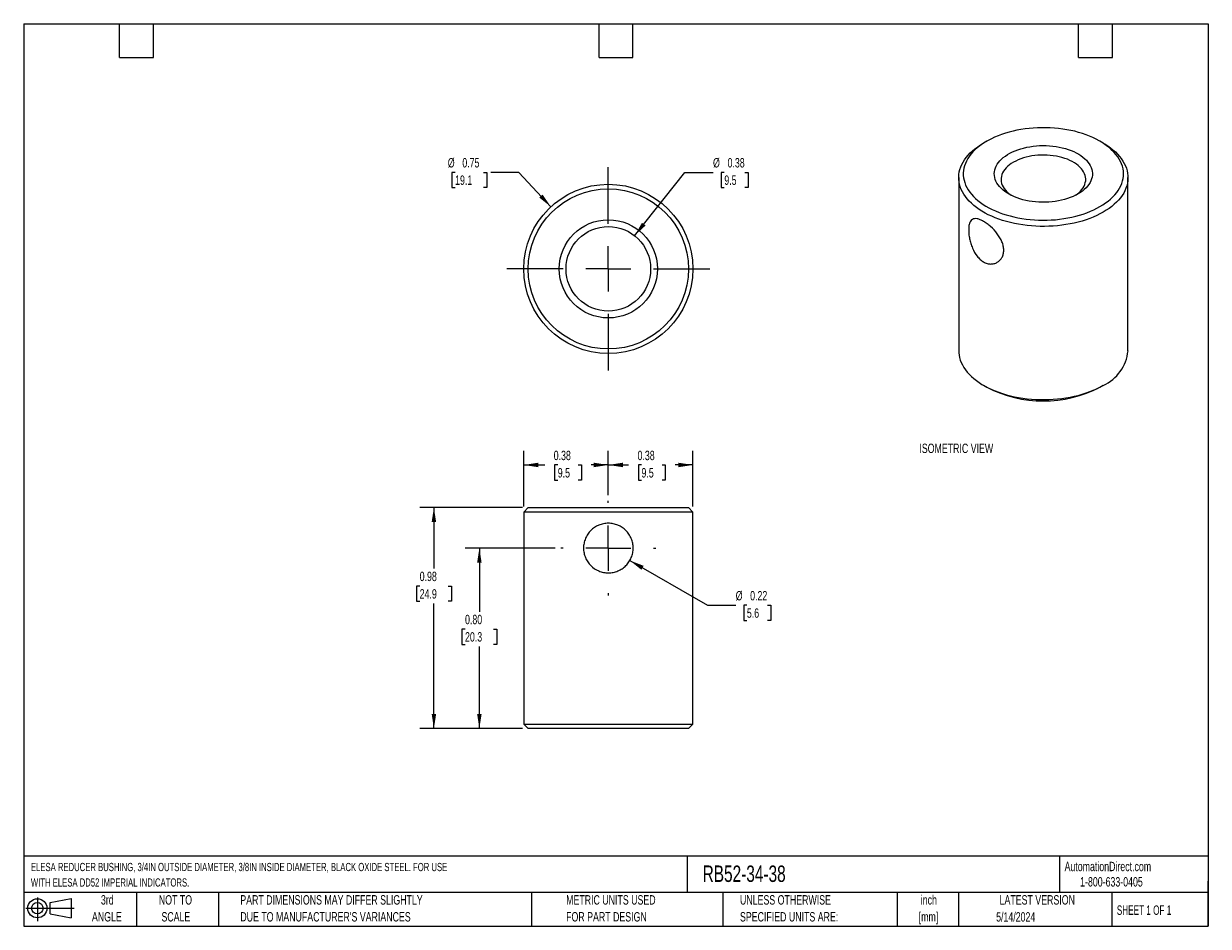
# Model space of a CAD drawing. Header units: inches. Extents: x 0.2 to 10.8, y 0.2 to 8.2.
import ezdxf

# ---------------------------------------------------------------- set-up
doc = ezdxf.new("R2010")
doc.units = ezdxf.units.IN
doc.header["$MEASUREMENT"] = 0
doc.linetypes.add('CENTERX2', pattern=[0.8, 0.5, -0.1, 0.1, -0.1])
doc.layers.add('CENTER', color=40, linetype='CENTERX2')
doc.layers.add('DIMENSIONS', color=140, linetype='Continuous', lineweight=25)
doc.layers.add('TEXT', color=140, linetype='Continuous', lineweight=25)
doc.styles.add('SLDTEXTSTYLE0', font='TXT', dxfattribs={"width": 0.7})
doc.styles.add('SLDTEXTSTYLE1', font='TXT', dxfattribs={"width": 0.65})
doc.dimstyles.new('SLDDIMSTYLE0', dxfattribs={"dimtxt": 0.084961, "dimasz": 0.13, "dimexe": 0, "dimexo": 0.0625, "dimgap": 0.02124, "dimtad": 0, "dimtih": 1, "dimtoh": 1, "dimlfac": 0.5, "dimrnd": 1e-09, "dimdsep": 46, "dimtxsty": 'SLDTEXTSTYLE0', "dimsah": 1, "dimcen": 0, "dimadec": 0, "dimazin": 2, "dimtfac": 1, "dimtofl": 0, "dimtmove": 0, "dimatfit": 3, "dimfxl": 0, "dimfrac": 2, "dimtolj": 1, "dimtzin": 12, "dimarcsym": 0})
doc.dimstyles.new('SLDDIMSTYLE1', dxfattribs={"dimtxt": 0.084961, "dimasz": 0.13, "dimexe": 0, "dimexo": 0.0625, "dimgap": 0.02124, "dimtad": 0, "dimtih": 1, "dimtoh": 1, "dimlfac": 0.5, "dimrnd": 1e-09, "dimdsep": 46, "dimtxsty": 'SLDTEXTSTYLE0', "dimsah": 1, "dimcen": 0.09, "dimadec": 0, "dimazin": 2, "dimtfac": 1, "dimtofl": 0, "dimtmove": 0, "dimatfit": 3, "dimfxl": 0, "dimfrac": 2, "dimtolj": 1, "dimtzin": 12, "dimarcsym": 0})
doc.dimstyles.new('SLDDIMSTYLE2', dxfattribs={"dimtxt": 0.084961, "dimasz": 0.13, "dimexe": 0, "dimexo": 0.0625, "dimgap": 0.02124, "dimtad": 0, "dimtih": 1, "dimtoh": 1, "dimlfac": 0.5, "dimrnd": 1e-09, "dimzin": 0, "dimdsep": 46, "dimtxsty": 'SLDTEXTSTYLE0', "dimsah": 1, "dimcen": 0.09, "dimadec": 0, "dimazin": 0, "dimtfac": 1, "dimtofl": 0, "dimtmove": 0, "dimatfit": 3, "dimfxl": 0, "dimfrac": 2, "dimtolj": 1, "dimtzin": 12, "dimarcsym": 0})

# ---------------------------------------------------------------- blocks, each defined once
blk = doc.blocks.new('Block11')
at = {"color": 7, "linetype": 'Continuous', "lineweight": 18}
for p, q in [((0, 0.113), (0.428, 0.113)), ((0.102, 0.209), (0.102, 0)), ((0.216, 0.164), (0.401, 0.198)), ((0.216, 0.063), (0.216, 0.164)), ((0.401, 0.198), (0.401, 0.029)), ((0.216, 0.063), (0.401, 0.029))]:
    blk.add_line(p, q, dxfattribs=at)
for radius in [0.0846, 0.0506]:
    blk.add_circle((0.102, 0.113), radius, dxfattribs=at)
blk = doc.blocks.new('Block12')
at = {"color": 7, "linetype": 'Continuous'}
blk.add_blockref('Block11', (0, 0), dxfattribs=at)
blk = doc.blocks.new('_D')
at = {"layer": 'DIMENSIONS'}
for p, q in [((5.623, 3.492), (6.311, 3.095)), ((6.311, 3.095), (6.561, 3.095)), ((6.66, 3.095), (6.632, 3.095)), ((6.632, 3.095), (6.632, 2.96)), ((6.842, 3.095), (6.871, 3.095)), ((6.871, 3.095), (6.871, 2.96)), ((6.632, 2.96), (6.66, 2.96)), ((6.871, 2.96), (6.842, 2.96))]:
    blk.add_line(p, q, dxfattribs=at)
blk.add_solid([(5.623, 3.492), (5.725, 3.41), (5.745, 3.445)], dxfattribs=at)
at = {"layer": 'DIMENSIONS', "char_height": 0.0833, "attachment_point": 1, "style": 'SLDTEXTSTYLE0'}
for s, insert in [('%%c', (6.561, 3.222)), ('0.22', (6.689, 3.222)), ('5.6', (6.66, 3.068))]:
    blk.add_mtext(s, dxfattribs=dict(at, insert=insert))
blk = doc.blocks.new('_D_1')
at = {"layer": 'DIMENSIONS'}
for p, q in [((5.432, 4.072), (5.432, 4.464)), ((6.182, 3.972), (6.182, 4.464)), ((5.432, 4.339), (5.611, 4.339)), ((5.726, 4.339), (5.698, 4.339)), ((5.698, 4.339), (5.698, 4.204)), ((5.908, 4.339), (5.936, 4.339)), ((5.936, 4.339), (5.936, 4.204)), ((6.182, 4.339), (6.023, 4.339)), ((5.698, 4.204), (5.726, 4.204)), ((5.936, 4.204), (5.908, 4.204))]:
    blk.add_line(p, q, dxfattribs=at)
for points in [[(5.432, 4.339), (5.562, 4.319), (5.562, 4.359)], [(6.182, 4.339), (6.052, 4.359), (6.052, 4.319)]]:
    blk.add_solid(points, dxfattribs=at)
at = {"layer": 'DIMENSIONS', "char_height": 0.0833, "attachment_point": 1, "style": 'SLDTEXTSTYLE0'}
for s, insert in [('0.38', (5.691, 4.465)), ('9.5', (5.726, 4.311))]:
    blk.add_mtext(s, dxfattribs=dict(at, insert=insert))
blk = doc.blocks.new('_D_2')
at = {"layer": 'DIMENSIONS'}
for p, q in [((4.682, 3.972), (4.682, 4.464)), ((5.432, 4.072), (5.432, 4.464)), ((4.682, 4.339), (4.868, 4.339)), ((4.984, 4.339), (4.955, 4.339)), ((4.955, 4.339), (4.955, 4.204)), ((5.165, 4.339), (5.194, 4.339)), ((5.194, 4.339), (5.194, 4.204)), ((5.432, 4.339), (5.28, 4.339)), ((4.955, 4.204), (4.984, 4.204)), ((5.194, 4.204), (5.165, 4.204))]:
    blk.add_line(p, q, dxfattribs=at)
for points in [[(4.682, 4.339), (4.812, 4.319), (4.812, 4.359)], [(5.432, 4.339), (5.302, 4.359), (5.302, 4.319)]]:
    blk.add_solid(points, dxfattribs=at)
at = {"layer": 'DIMENSIONS', "char_height": 0.0833, "attachment_point": 1, "style": 'SLDTEXTSTYLE0'}
for s, insert in [('0.38', (4.948, 4.465)), ('9.5', (4.984, 4.311))]:
    blk.add_mtext(s, dxfattribs=dict(at, insert=insert))
blk = doc.blocks.new('_D_3')
at = {"layer": 'DIMENSIONS'}
for p, q in [((4.962, 3.602), (4.164, 3.602)), ((4.289, 3.602), (4.289, 3.038)), ((4.162, 2.884), (4.134, 2.884)), ((4.134, 2.884), (4.134, 2.749)), ((4.415, 2.884), (4.443, 2.884)), ((4.443, 2.884), (4.443, 2.749)), ((4.134, 2.749), (4.162, 2.749)), ((4.289, 2.002), (4.289, 2.73)), ((4.443, 2.749), (4.415, 2.749)), ((4.672, 2.002), (4.164, 2.002))]:
    blk.add_line(p, q, dxfattribs=at)
for points in [[(4.289, 3.602), (4.269, 3.472), (4.309, 3.472)], [(4.289, 2.002), (4.309, 2.132), (4.269, 2.132)]]:
    blk.add_solid(points, dxfattribs=at)
at = {"layer": 'DIMENSIONS', "char_height": 0.0833, "attachment_point": 1, "style": 'SLDTEXTSTYLE0'}
for s, insert in [('0.80', (4.162, 3.011)), ('20.3', (4.162, 2.857))]:
    blk.add_mtext(s, dxfattribs=dict(at, insert=insert))
blk = doc.blocks.new('_D_4')
at = {"layer": 'DIMENSIONS'}
for p, q in [((4.672, 3.962), (3.761, 3.962)), ((3.886, 3.962), (3.886, 3.42)), ((3.76, 3.266), (3.731, 3.266)), ((3.731, 3.266), (3.731, 3.131)), ((4.012, 3.266), (4.041, 3.266)), ((4.041, 3.266), (4.041, 3.131)), ((3.731, 3.131), (3.76, 3.131)), ((3.886, 2.002), (3.886, 3.112)), ((4.041, 3.131), (4.012, 3.131)), ((4.672, 2.002), (3.761, 2.002))]:
    blk.add_line(p, q, dxfattribs=at)
for points in [[(3.886, 3.962), (3.866, 3.832), (3.906, 3.832)], [(3.886, 2.002), (3.906, 2.132), (3.866, 2.132)]]:
    blk.add_solid(points, dxfattribs=at)
at = {"layer": 'DIMENSIONS', "char_height": 0.0833, "attachment_point": 1, "style": 'SLDTEXTSTYLE0'}
for s, insert in [('0.98', (3.76, 3.393)), ('24.9', (3.76, 3.238))]:
    blk.add_mtext(s, dxfattribs=dict(at, insert=insert))
blk = doc.blocks.new('SW_CENTERMARKSYMBOL_0')
at = {"layer": 'CENTER', "color": 0}
for p, q in [((0, 0.4), (0, 0.42)), ((0, 0), (0, 0.2)), ((-0.4, 0), (-0.42, 0)), ((0, 0), (-0.2, 0)), ((0, 0), (0, -0.2)), ((0, 0), (0.2, 0)), ((0.4, 0), (0.42, 0)), ((0, -0.4), (0, -0.42))]:
    blk.add_line(p, q, dxfattribs=at)
blk = doc.blocks.new('_D_5')
at = {"layer": 'DIMENSIONS'}
for p, q in [((4.074, 6.932), (4.045, 6.932)), ((4.045, 6.932), (4.045, 6.797)), ((4.326, 6.932), (4.355, 6.932)), ((4.355, 6.932), (4.355, 6.797)), ((4.64, 6.932), (4.39, 6.932)), ((4.923, 6.627), (4.64, 6.932)), ((4.045, 6.797), (4.074, 6.797)), ((4.355, 6.797), (4.326, 6.797))]:
    blk.add_line(p, q, dxfattribs=at)
blk.add_solid([(4.923, 6.627), (4.849, 6.736), (4.82, 6.709)], dxfattribs=at)
at = {"layer": 'DIMENSIONS', "char_height": 0.0833, "attachment_point": 1, "style": 'SLDTEXTSTYLE0'}
for s, insert in [('%%c', (4.009, 7.059)), ('0.75', (4.138, 7.059)), ('19.1', (4.074, 6.905))]:
    blk.add_mtext(s, dxfattribs=dict(at, insert=insert))
blk = doc.blocks.new('_D_6')
at = {"layer": 'DIMENSIONS'}
for p, q in [((5.665, 6.371), (6.11, 6.932)), ((6.11, 6.932), (6.36, 6.932)), ((6.46, 6.932), (6.431, 6.932)), ((6.431, 6.932), (6.431, 6.797)), ((6.642, 6.932), (6.67, 6.932)), ((6.67, 6.932), (6.67, 6.797)), ((6.431, 6.797), (6.46, 6.797)), ((6.67, 6.797), (6.642, 6.797))]:
    blk.add_line(p, q, dxfattribs=at)
blk.add_solid([(5.665, 6.371), (5.762, 6.461), (5.73, 6.485)], dxfattribs=at)
at = {"layer": 'DIMENSIONS', "char_height": 0.0833, "attachment_point": 1, "style": 'SLDTEXTSTYLE0'}
for s, insert in [('%%c', (6.36, 7.059)), ('0.38', (6.489, 7.059)), ('9.5', (6.46, 6.905))]:
    blk.add_mtext(s, dxfattribs=dict(at, insert=insert))
blk = doc.blocks.new('SW_CENTERMARKSYMBOL_1')
at = {"layer": 'CENTER', "color": 0}
for p, q in [((0, 0.4), (0, 0.95)), ((0, 0), (0, 0.2)), ((-0.4, 0), (-0.95, 0)), ((0, 0), (-0.2, 0)), ((0, 0), (0, -0.2)), ((0, 0), (0.2, 0)), ((0.4, 0), (0.95, 0)), ((0, -0.4), (0, -0.95))]:
    blk.add_line(p, q, dxfattribs=at)

msp = doc.modelspace()

# ---------------------------------------------------------------- linework, layer by layer
for p, q in [((8.786, 7.208), (8.758, 7.192)), ((9.819, 7.192), (9.79, 7.208)), ((8.538, 6.886), (8.538, 5.351)), ((10.038, 5.351), (10.038, 6.886)), ((8.758, 5.045), (8.786, 5.029)), ((9.79, 5.029), (9.819, 5.045)), ((4.722, 3.962), (4.682, 3.922)), ((4.682, 3.922), (4.682, 2.042)), ((6.182, 3.922), (4.682, 3.922)), ((4.722, 3.962), (6.142, 3.962)), ((6.182, 3.922), (6.142, 3.962)), ((6.182, 2.042), (6.182, 3.922)), ((4.682, 2.042), (4.722, 2.002)), ((4.682, 2.042), (6.182, 2.042)), ((6.142, 2.002), (4.722, 2.002)), ((6.142, 2.002), (6.182, 2.042))]:
    msp.add_line(p, q)
at = {"flags": 128}
for points in [[(9.79, 6.629), (9.816, 6.644), (9.84, 6.661), (9.863, 6.678), (9.884, 6.696), (9.904, 6.714), (9.922, 6.733), (9.938, 6.753), (9.952, 6.773), (9.964, 6.793), (9.975, 6.814), (9.983, 6.835), (9.99, 6.857), (9.995, 6.878), (9.997, 6.9), (9.998, 6.921), (9.997, 6.943), (9.994, 6.964), (9.988, 6.986), (9.981, 7.007), (9.972, 7.028), (9.961, 7.049), (9.948, 7.069), (9.934, 7.089), (9.917, 7.108), (9.899, 7.127), (9.879, 7.146), (9.857, 7.163), (9.834, 7.18), (9.81, 7.197), (9.783, 7.212), (9.756, 7.227), (9.727, 7.241), (9.697, 7.254), (9.666, 7.266), (9.634, 7.277), (9.6, 7.287), (9.566, 7.296), (9.531, 7.304), (9.496, 7.31), (9.46, 7.316), (9.423, 7.321), (9.386, 7.325), (9.349, 7.327), (9.312, 7.328), (9.274, 7.328), (9.237, 7.327), (9.199, 7.325), (9.162, 7.322), (9.126, 7.318), (9.089, 7.312), (9.054, 7.305), (9.019, 7.298), (8.984, 7.289), (8.951, 7.279), (8.918, 7.268), (8.887, 7.257), (8.856, 7.244), (8.827, 7.23), (8.799, 7.216), (8.773, 7.201), (8.748, 7.185), (8.724, 7.168), (8.702, 7.15), (8.682, 7.132), (8.663, 7.113), (8.646, 7.094), (8.631, 7.074), (8.618, 7.054), (8.606, 7.033), (8.597, 7.012), (8.589, 6.991), (8.584, 6.97), (8.58, 6.948), (8.578, 6.927), (8.578, 6.905), (8.581, 6.883), (8.585, 6.862), (8.591, 6.841), (8.599, 6.819), (8.609, 6.799), (8.621, 6.778), (8.635, 6.758), (8.65, 6.738), (8.668, 6.719), (8.687, 6.701), (8.708, 6.682), (8.73, 6.665), (8.754, 6.648), (8.779, 6.633), (8.806, 6.617), (8.835, 6.603), (8.864, 6.59), (8.895, 6.577), (8.926, 6.566), (8.959, 6.555), (8.993, 6.546), (9.027, 6.537), (9.062, 6.53), (9.098, 6.524), (9.135, 6.518), (9.171, 6.514), (9.209, 6.511), (9.246, 6.509), (9.283, 6.509), (9.321, 6.509), (9.358, 6.511), (9.395, 6.513), (9.432, 6.517), (9.469, 6.522), (9.505, 6.528), (9.54, 6.535), (9.575, 6.544), (9.609, 6.553), (9.642, 6.563), (9.674, 6.574), (9.705, 6.587), (9.734, 6.6), (9.763, 6.614), (9.79, 6.629)], [(9.818, 6.58), (9.79, 6.564), (9.761, 6.55), (9.73, 6.536), (9.699, 6.524), (9.666, 6.512), (9.632, 6.501), (9.597, 6.491), (9.562, 6.483), (9.525, 6.475), (9.488, 6.469), (9.451, 6.463), (9.413, 6.459), (9.375, 6.456), (9.336, 6.454), (9.298, 6.453), (9.259, 6.453), (9.221, 6.455), (9.182, 6.457), (9.144, 6.461), (9.106, 6.466), (9.069, 6.472), (9.033, 6.479), (8.997, 6.487), (8.961, 6.496), (8.927, 6.506), (8.894, 6.518), (8.861, 6.53), (8.83, 6.543), (8.8, 6.557), (8.772, 6.572), (8.744, 6.588), (8.718, 6.604), (8.694, 6.622), (8.671, 6.64), (8.65, 6.658), (8.631, 6.678), (8.613, 6.697), (8.597, 6.718), (8.583, 6.738), (8.571, 6.76), (8.56, 6.781), (8.552, 6.803), (8.546, 6.825), (8.541, 6.847), (8.539, 6.869), (8.538, 6.891), (8.54, 6.914), (8.543, 6.936), (8.549, 6.958), (8.556, 6.98), (8.565, 7.002), (8.577, 7.023), (8.59, 7.044), (8.605, 7.064), (8.622, 7.084), (8.64, 7.104), (8.66, 7.123), (8.682, 7.141), (8.706, 7.159), (8.731, 7.176), (8.758, 7.192)], [(9.596, 6.741), (9.574, 6.729), (9.551, 6.719), (9.527, 6.709), (9.502, 6.7), (9.476, 6.692), (9.449, 6.685), (9.422, 6.68), (9.394, 6.675), (9.365, 6.671), (9.336, 6.669), (9.306, 6.668), (9.277, 6.668), (9.248, 6.669), (9.219, 6.671), (9.19, 6.674), (9.161, 6.678), (9.134, 6.684), (9.106, 6.69), (9.08, 6.698), (9.055, 6.707), (9.031, 6.716), (9.008, 6.727), (8.986, 6.738), (8.965, 6.75), (8.946, 6.763), (8.929, 6.777), (8.913, 6.791), (8.899, 6.806), (8.887, 6.821), (8.876, 6.837), (8.868, 6.854), (8.861, 6.87), (8.857, 6.887), (8.854, 6.904), (8.853, 6.921), (8.854, 6.938), (8.858, 6.954), (8.863, 6.971), (8.87, 6.988), (8.879, 7.004), (8.89, 7.02), (8.903, 7.035), (8.917, 7.05), (8.933, 7.064), (8.951, 7.077), (8.97, 7.09), (8.991, 7.102), (9.013, 7.113), (9.037, 7.123), (9.061, 7.133), (9.087, 7.141), (9.113, 7.148), (9.14, 7.155), (9.168, 7.16), (9.197, 7.164), (9.226, 7.167), (9.255, 7.169), (9.284, 7.17), (9.314, 7.169), (9.343, 7.168), (9.372, 7.165), (9.401, 7.161), (9.429, 7.156), (9.456, 7.15), (9.483, 7.143), (9.509, 7.135), (9.534, 7.126), (9.557, 7.116), (9.58, 7.105), (9.601, 7.093), (9.621, 7.081), (9.639, 7.067), (9.655, 7.053), (9.67, 7.039), (9.683, 7.023), (9.695, 7.008), (9.704, 6.992), (9.712, 6.975), (9.718, 6.959), (9.721, 6.942), (9.723, 6.925), (9.723, 6.908), (9.72, 6.891), (9.716, 6.874), (9.71, 6.858), (9.702, 6.841), (9.692, 6.825), (9.68, 6.81), (9.667, 6.795), (9.651, 6.78), (9.634, 6.767), (9.616, 6.753), (9.596, 6.741)], [(9.819, 7.192), (9.832, 7.184), (9.858, 7.168), (9.882, 7.15), (9.905, 7.132), (9.926, 7.114), (9.946, 7.094), (9.963, 7.074), (9.979, 7.054), (9.993, 7.033), (10.005, 7.012), (10.016, 6.991), (10.024, 6.969), (10.031, 6.947), (10.035, 6.925), (10.038, 6.903), (10.038, 6.88), (10.037, 6.858), (10.033, 6.836), (10.028, 6.814), (10.02, 6.792), (10.011, 6.77), (10, 6.749), (9.986, 6.728), (9.971, 6.707), (9.955, 6.687), (9.936, 6.668), (9.916, 6.649), (9.894, 6.631), (9.87, 6.613), (9.845, 6.596), (9.818, 6.58)], [(9.573, 6.729), (9.589, 6.74), (9.605, 6.753), (9.618, 6.767), (9.63, 6.781), (9.641, 6.796), (9.649, 6.811), (9.656, 6.826), (9.66, 6.842), (9.663, 6.858), (9.663, 6.874), (9.662, 6.889), (9.658, 6.905), (9.653, 6.92), (9.645, 6.936), (9.636, 6.951), (9.625, 6.965), (9.612, 6.979), (9.597, 6.992), (9.581, 7.005), (9.563, 7.017), (9.543, 7.028), (9.523, 7.038), (9.501, 7.048), (9.478, 7.056), (9.453, 7.064), (9.428, 7.07), (9.403, 7.076), (9.376, 7.08), (9.349, 7.083), (9.322, 7.085), (9.295, 7.086), (9.268, 7.086), (9.24, 7.084), (9.213, 7.082), (9.187, 7.078), (9.161, 7.073), (9.135, 7.067), (9.111, 7.06), (9.087, 7.052), (9.064, 7.043), (9.043, 7.033), (9.023, 7.023), (9.004, 7.011), (8.987, 6.999), (8.972, 6.986), (8.958, 6.972), (8.946, 6.958), (8.935, 6.943), (8.927, 6.928), (8.921, 6.913), (8.916, 6.897), (8.914, 6.881), (8.913, 6.866), (8.915, 6.85), (8.918, 6.834), (8.924, 6.819), (8.931, 6.803), (8.94, 6.789), (8.952, 6.774), (8.964, 6.76), (8.979, 6.747), (8.996, 6.734), (9.003, 6.729)], [(8.538, 5.351), (8.539, 5.334), (8.541, 5.312), (8.546, 5.29), (8.552, 5.268), (8.56, 5.246), (8.571, 5.225), (8.583, 5.203), (8.597, 5.183), (8.613, 5.162), (8.631, 5.143), (8.65, 5.123), (8.671, 5.105), (8.694, 5.087), (8.718, 5.069), (8.744, 5.053), (8.772, 5.037), (8.8, 5.022), (8.83, 5.008), (8.861, 4.995), (8.894, 4.983), (8.927, 4.971), (8.961, 4.961), (8.997, 4.952), (9.033, 4.944), (9.069, 4.937), (9.106, 4.931), (9.144, 4.926), (9.182, 4.922), (9.221, 4.92), (9.259, 4.918), (9.298, 4.918), (9.336, 4.919), (9.375, 4.921), (9.413, 4.924), (9.451, 4.928), (9.488, 4.934), (9.525, 4.94), (9.562, 4.948), (9.597, 4.956), (9.632, 4.966), (9.666, 4.977), (9.699, 4.989), (9.73, 5.001), (9.761, 5.015), (9.79, 5.029), (9.818, 5.045)]]:
    msp.add_lwpolyline(points, dxfattribs=at)
for radius in [0.75, 0.71, 0.435, 0.375]:
    msp.add_circle((5.432, 6.077), radius)
for centre, radius, start, end in [((9.666, 5.386), 0.374, 294.1045, 354.5754), ((9.288, 5.994), 1.088, 242.5258, 297.4688)]:
    msp.add_arc(centre, radius, start, end)
for points in [[(8.626, 6.422), (8.626, 6.434), (8.626, 6.445), (8.629, 6.465), (8.631, 6.474), (8.637, 6.49), (8.64, 6.497), (8.649, 6.508), (8.654, 6.513), (8.671, 6.522), (8.685, 6.524), (8.71, 6.519), (8.719, 6.517), (8.738, 6.509), (8.747, 6.504), (8.768, 6.492), (8.779, 6.485), (8.8, 6.47), (8.81, 6.461), (8.842, 6.433), (8.862, 6.412), (8.888, 6.377), (8.896, 6.365), (8.91, 6.341), (8.916, 6.329), (8.926, 6.304), (8.93, 6.291), (8.935, 6.266), (8.937, 6.254), (8.937, 6.231), (8.935, 6.219), (8.93, 6.197), (8.926, 6.187), (8.916, 6.169), (8.91, 6.161), (8.896, 6.146), (8.888, 6.14), (8.871, 6.13), (8.861, 6.126), (8.842, 6.121), (8.831, 6.12), (8.81, 6.12), (8.8, 6.122), (8.779, 6.128), (8.768, 6.133), (8.748, 6.145), (8.738, 6.152), (8.719, 6.169), (8.71, 6.179), (8.685, 6.21), (8.671, 6.235), (8.654, 6.275), (8.649, 6.289), (8.64, 6.316), (8.637, 6.33), (8.631, 6.358), (8.629, 6.371), (8.626, 6.397), (8.626, 6.41), (8.626, 6.422)], [(5.212, 3.602), (5.212, 3.617), (5.214, 3.631), (5.219, 3.659), (5.224, 3.673), (5.235, 3.7), (5.241, 3.713), (5.257, 3.737), (5.267, 3.748), (5.297, 3.778), (5.321, 3.794), (5.361, 3.811), (5.375, 3.815), (5.403, 3.821), (5.418, 3.822), (5.447, 3.822), (5.461, 3.821), (5.49, 3.815), (5.503, 3.811), (5.543, 3.794), (5.568, 3.778), (5.598, 3.748), (5.607, 3.737), (5.623, 3.713), (5.63, 3.7), (5.641, 3.673), (5.645, 3.66), (5.651, 3.631), (5.652, 3.617), (5.652, 3.588), (5.651, 3.574), (5.645, 3.545), (5.641, 3.531), (5.63, 3.505), (5.623, 3.492), (5.607, 3.468), (5.598, 3.457), (5.578, 3.437), (5.567, 3.427), (5.543, 3.412), (5.53, 3.405), (5.503, 3.394), (5.49, 3.389), (5.462, 3.384), (5.447, 3.382), (5.418, 3.382), (5.404, 3.384), (5.375, 3.389), (5.361, 3.394), (5.321, 3.41), (5.297, 3.426), (5.267, 3.457), (5.258, 3.468), (5.242, 3.492), (5.235, 3.504), (5.224, 3.531), (5.219, 3.545), (5.214, 3.573), (5.212, 3.588), (5.212, 3.602)]]:
    msp.add_open_spline(points, degree=3, knots=[0, 0, 0, 0, 0.03125, 0.03125, 0.0625, 0.0625, 0.09375, 0.09375, 0.125, 0.125, 0.1875, 0.1875, 0.21875, 0.21875, 0.25, 0.25, 0.28125, 0.28125, 0.3125, 0.3125, 0.375, 0.375, 0.40625, 0.40625, 0.4375, 0.4375, 0.46875, 0.46875, 0.5, 0.5, 0.53125, 0.53125, 0.5625, 0.5625, 0.59375, 0.59375, 0.625, 0.625, 0.65625, 0.65625, 0.6875, 0.6875, 0.71875, 0.71875, 0.75, 0.75, 0.78125, 0.78125, 0.8125, 0.8125, 0.875, 0.875, 0.90625, 0.90625, 0.9375, 0.9375, 0.96875, 0.96875, 1, 1, 1, 1])
at = {"layer": 'TEXT'}
for p, q in [((0.25, 8.25), (10.75, 8.25)), ((0.25, 8.25), (0.25, 0.25)), ((1.1, 7.95), (1.1, 8.25)), ((1.4, 7.95), (1.4, 8.25)), ((5.35, 7.95), (5.35, 8.25)), ((5.65, 7.95), (5.65, 8.25)), ((9.6, 7.95), (9.6, 8.25)), ((9.9, 7.95), (9.9, 8.25)), ((10.75, 8.25), (10.75, 0.25)), ((1.1, 7.95), (1.4, 7.95)), ((5.35, 7.95), (5.65, 7.95)), ((9.6, 7.95), (9.9, 7.95)), ((10.75, 0.871), (0.25, 0.871)), ((6.132, 0.871), (6.132, 0.55)), ((9.432, 0.871), (9.432, 0.55)), ((10.75, 0.25), (10.75, 0.65)), ((10.75, 0.55), (0.25, 0.55)), ((1.25, 0.55), (1.25, 0.25)), ((1.977, 0.55), (1.977, 0.25)), ((4.75, 0.55), (4.75, 0.25)), ((6.448, 0.55), (6.448, 0.25)), ((7.993, 0.55), (7.993, 0.25)), ((8.536, 0.55), (8.536, 0.25)), ((9.896, 0.55), (9.896, 0.25)), ((0.25, 0.25), (10.75, 0.25))]:
    msp.add_line(p, q, dxfattribs=at)

# ---------------------------------------------------------------- block references
at = {"layer": 'CENTER'}
for name, p in [('SW_CENTERMARKSYMBOL_1', (5.432, 6.077)), ('SW_CENTERMARKSYMBOL_0', (5.432, 3.602))]:
    msp.add_blockref(name, p, dxfattribs=at)
at = {"layer": 'TEXT'}
msp.add_blockref('Block12', (0.269, 0.297), dxfattribs=at)

# ---------------------------------------------------------------- texts
at = {"color": 179, "linetype": 'Continuous', "lineweight": 18, "char_height": 0.08333, "attachment_point": 1, "style": 'SLDTEXTSTYLE0'}
for s, insert in [('AutomationDirect.com', (9.476, 0.822)), ('1-800-633-0405', (9.614, 0.686))]:
    msp.add_mtext(s, dxfattribs=dict(at, insert=insert))
at = {"layer": 'DIMENSIONS', "insert": (8.189, 4.528), "char_height": 0.08333, "attachment_point": 1, "style": 'SLDTEXTSTYLE0'}
msp.add_mtext('ISOMETRIC VIEW', dxfattribs=at)
at = {"layer": 'TEXT'}
for s, insert, char_height, attachment_point, style in [('ELESA REDUCER BUSHING, 3/4IN OUTSIDE DIAMETER, 3/8IN INSIDE DIAMETER, BLACK OXIDE STEEL. FOR USE', (0.314, 0.812), 0.07292, 1, 'SLDTEXTSTYLE0'), ('RB52-34-38', (6.268, 0.789), 0.1458, 1, 'SLDTEXTSTYLE0'), ('WITH ELESA DD52 IMPERIAL INDICATORS.', (0.314, 0.675), 0.07292, 1, 'SLDTEXTSTYLE0'), ('3rd', (0.991, 0.526), 0.0833, 2, 'SLDTEXTSTYLE0'), ('NOT TO', (1.595, 0.526), 0.0833, 2, 'SLDTEXTSTYLE0'), ('PART DIMENSIONS MAY DIFFER SLIGHTLY', (2.17, 0.526), 0.08333, 1, 'SLDTEXTSTYLE0'), ('METRIC UNITS USED', (5.058, 0.526), 0.08333, 1, 'SLDTEXTSTYLE0'), ('UNLESS OTHERWISE', (6.599, 0.526), 0.08333, 1, 'SLDTEXTSTYLE0'), ('inch', (8.273, 0.526), 0.0833, 2, 'SLDTEXTSTYLE0'), ('LATEST VERSION', (9.234, 0.526), 0.08333, 2, 'SLDTEXTSTYLE0'), ('SHEET 1 OF 1', (9.939, 0.435), 0.08333, 1, 'SLDTEXTSTYLE1'), ('ANGLE', (0.987, 0.376), 0.0833, 2, 'SLDTEXTSTYLE0'), ('SCALE', (1.599, 0.376), 0.0833, 2, 'SLDTEXTSTYLE0'), ("DUE TO MANUFACTURER'S VARIANCES", (2.17, 0.376), 0.08333, 1, 'SLDTEXTSTYLE0'), ('FOR PART DESIGN', (5.058, 0.376), 0.08333, 1, 'SLDTEXTSTYLE0'), ('SPECIFIED UNITS ARE:', (6.599, 0.376), 0.08333, 1, 'SLDTEXTSTYLE0'), ('[mm]', (8.27, 0.376), 0.0833, 2, 'SLDTEXTSTYLE0'), ('5/14/2024', (9.043, 0.375), 0.0833, 2, 'SLDTEXTSTYLE0')]:
    msp.add_mtext(s, dxfattribs=dict(at, insert=insert, char_height=char_height, attachment_point=attachment_point, style=style))

# ---------------------------------------------------------------- dimensions: what is measured, and where the dimension line sits
at = {"layer": 'DIMENSIONS'}
for p1, p2, picture, middle in [((5.942, 5.527), (4.923, 6.627), '_D_5', (4.2, 6.932)), ((5.1993, 5.7835), (5.6654, 6.3711), '_D_6', (6.5508, 6.9322)), ((5.242, 3.712), (5.623, 3.492), '_D', (6.751, 3.095))]:
    dim = msp.add_diameter_dim_2p(p1=p1, p2=p2, dimstyle='SLDDIMSTYLE0', dxfattribs=at)
    dim.commit()
    dim.dimension.update_dxf_attribs({"geometry": picture, "text_midpoint": middle, "dimtype": 163})
for base, p2, picture, middle in [((4.682321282, 4.339050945), (4.682321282, 3.922105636), '_D_2', (5.074415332, 4.339050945)), ((6.182321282, 4.339050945), (6.182321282, 3.922105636), '_D_1', (5.817021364, 4.339050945))]:
    dim = msp.add_linear_dim(base=base, p1=(5.432321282, 4.022263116), p2=p2, dimstyle='SLDDIMSTYLE1', dxfattribs=at)
    dim.commit()
    dim.dimension.update_dxf_attribs({"geometry": picture, "text_midpoint": middle, "dimtype": 160})
for base, p1, p2, dimstyle, picture, middle in [((3.886, 3.962), (4.722, 2.002), (4.722, 3.962), 'SLDDIMSTYLE1', '_D_4', (3.886, 3.266)), ((4.289, 2.002), (5.012, 3.602), (4.722, 2.002), 'SLDDIMSTYLE2', '_D_3', (4.289, 2.884))]:
    dim = msp.add_linear_dim(base=base, p1=p1, p2=p2, angle=90, dimstyle=dimstyle, dxfattribs=at)
    dim.commit()
    dim.dimension.update_dxf_attribs({"geometry": picture, "text_midpoint": middle, "dimtype": 160})

doc.saveas('drawing.dxf')
